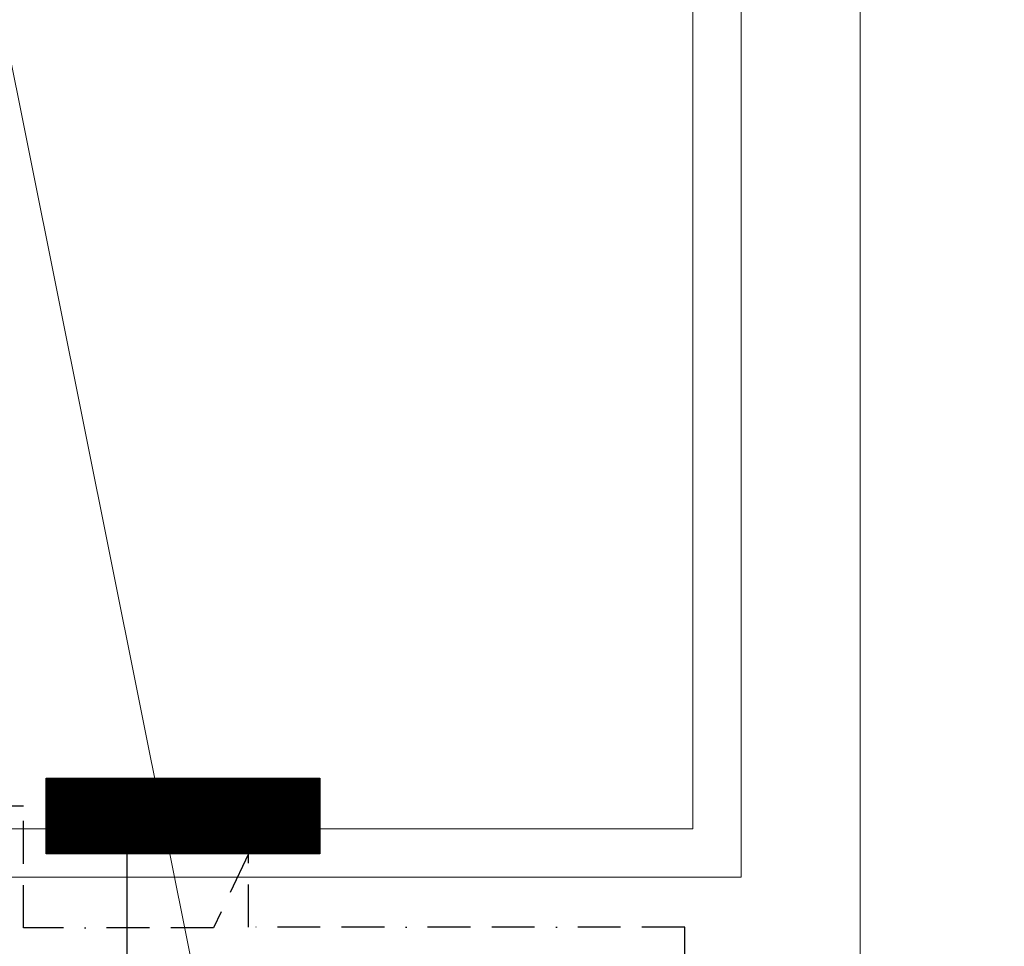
# Model space of a CAD drawing. Header units: centimetres. Extents: x -16053 to 7031, y -7778 to 254.
# Tile 105 of 256: x -12683 to -12395, y -599 to -328. Entities that reach past the tile are written whole.
import ezdxf

# ---------------------------------------------------------------- set-up
doc = ezdxf.new("R2010")
doc.units = ezdxf.units.CM
doc.header["$MEASUREMENT"] = 0
doc.linetypes.add('BORDER', pattern=[1.75, 0.5, -0.25, 0.5, -0.25, 0, -0.25])
doc.layers.add('Aparatura', color=6, linetype='CONTINUOUS')
doc.layers.add('ELEKTRYKA', color=1, linetype='CONTINUOUS')
for name, color, linetype, lineweight in [('konstrukcja', 250, 'CONTINUOUS', 15), ('Rozdzielnica', 1, 'CONTINUOUS', 30), ('T - opisy', 250, 'CONTINUOUS', 13)]:
    doc.layers.add(name, color=color, linetype=linetype, lineweight=lineweight)

msp = doc.modelspace()

# ---------------------------------------------------------------- hatches: boundary and pattern name
at = {"layer": 'Rozdzielnica'}
h = msp.add_hatch(dxfattribs=at)
h.set_pattern_fill('ANSI31', color=1, scale=2, style=0)
h.set_pattern_definition([(45, (79.03676, 1149.1696), (-0.1767766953, 0.1767766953), [])])
h.paths.add_polyline_path([(-12674.984, -571.816), (-12674.984, -549.779), (-12595.099, -549.779), (-12595.099, -571.816)])

# ---------------------------------------------------------------- linework, layer by layer
at = {"layer": 'Aparatura'}
msp.add_lwpolyline([(-12689.506, -622.016), (-12651.363, -622.016), (-12651.363, -571.816)], dxfattribs=at)
at = {"layer": 'ELEKTRYKA', "linetype": 'BORDER', "ltscale": 25}
for points in [[(-12615.893, -571.816), (-12626.074, -593.465), (-12681.547, -593.465), (-12681.547, -557.933), (-12695.063, -557.933)], [(-12609.485, -6225.329), (-12624.977, -6225.329), (-12624.977, -6132.845), (-12409.881, -6132.845), (-12409.881, -5233.161), (-10738.414, -5233.161), (-10738.414, -4712.838), (-10694.447, -4712.838), (-10704.657, -4706.783), (-10752.032, -4706.783), (-10752.032, -3061.598), (-10703.907, -2995.998), (-10753.459, -2896.809), (-10753.459, -777.342), (-12488.499, -777.342), (-12488.499, -593.274), (-12615.893, -593.274), (-12615.893, -571.816)]]:
    msp.add_lwpolyline(points, dxfattribs=at)
at = {"layer": 'konstrukcja', "linetype": 'Continuous'}
for points in [[(-15638.641, -564.503), (-12486.132, -564.503), (-12486.132, -63.402), (-12486.132, -49.278), (-10713.023, -49.278), (-10698.899, -49.278), (-10698.899, -2695.694), (-10698.899, -2681.571), (-10462.328, -2681.571), (-10448.205, -2681.571), (-10448.205, -2749.835), (-10448.205, -2763.958), (-10462.328, -2763.958), (-10481.16, -2763.958), (-10481.16, -2855.762), (-10462.328, -2855.762), (-10448.205, -2855.762), (-10448.205, -2930.5), (-10448.205, -2944.623), (-10698.899, -2944.623), (-10698.899, -4582.965)], [(-12472.008, -578.626), (-12472.008, -63.402), (-12387.851, -63.402)], [(-12191.885, -754.871), (-12437.288, -754.871), (-12437.288, -98.122), (-12387.851, -98.122)], [(-12610.887, -564.503), (-12636.191, -564.503)], [(-12610.887, -564.503), (-12636.191, -564.503)], [(-12472.008, -578.626), (-12472.008, -565.68)], [(-12749.18, -578.626), (-12648.55, -578.626)], [(-12648.55, -578.626), (-12472.008, -578.626)], [(-12610.887, -578.626), (-12636.191, -578.626)]]:
    msp.add_lwpolyline(points, dxfattribs=at)
at = {"layer": 'Rozdzielnica', "color": 1}
msp.add_lwpolyline([(-12674.984, -571.816), (-12674.984, -549.779), (-12595.099, -549.779), (-12595.099, -571.816)], close=True, dxfattribs=at)
at = {"layer": 'T - opisy', "linetype": 'Continuous'}
msp.add_lwpolyline([(-12759.106, 27.361), (-12624.384, -644.198)], dxfattribs=at)

doc.saveas('drawing.dxf')
